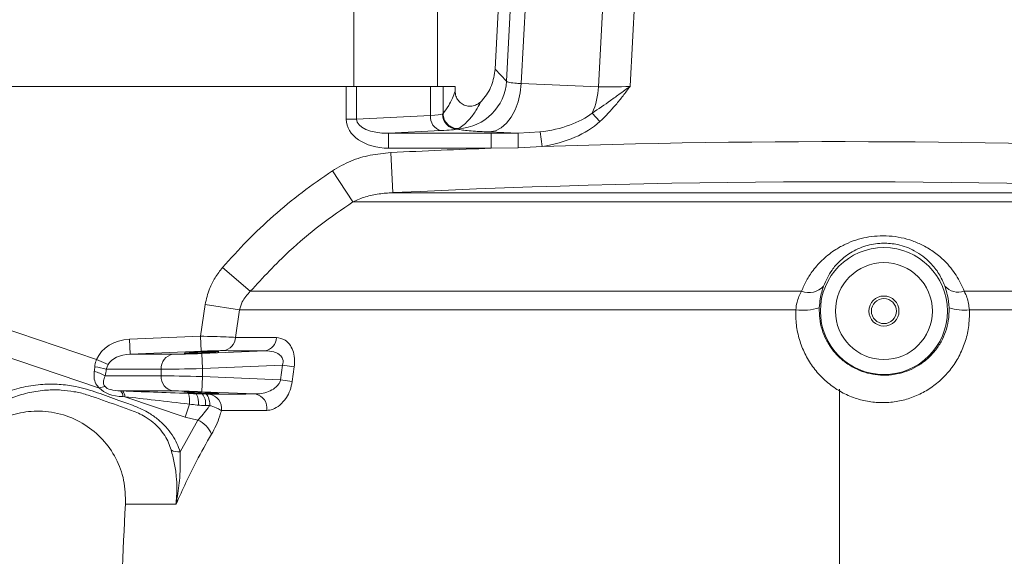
# Model space of a CAD drawing. Header units: millimetres. Extents: x 0 to 16820, y 0 to 11880.
# Tile 54 of 122: x 7831 to 8027, y 6860 to 6967. Entities that reach past the tile are written whole.
import ezdxf

# ---------------------------------------------------------------- set-up
doc = ezdxf.new("R2010")
doc.units = ezdxf.units.MM
doc.header["$LTSCALE"] = 20
doc.linetypes.add('CENTERX2', pattern=[20.32, 12.7, -2.54, 2.54, -2.54])
doc.styles.add('SLDTEXTSTYLE0', font='TXT', dxfattribs={"width": 0.605})
doc.dimstyles.new('SLDDIMSTYLE0', dxfattribs={"dimtxt": 140, "dimasz": 100, "dimexe": 0, "dimexo": 0.0625, "dimgap": 35, "dimtad": 1, "dimtoh": 1, "dimdec": 0, "dimrnd": 1e-09, "dimzin": 12, "dimdsep": 46, "dimtxsty": 'SLDTEXTSTYLE0', "dimsah": 1, "dimcen": 0.09, "dimadec": 0, "dimazin": 0, "dimtfac": 1, "dimtofl": 0, "dimtmove": 0, "dimatfit": 3, "dimfxl": 1, "dimfrac": 2, "dimtolj": 1, "dimtzin": 12, "dimarcsym": 0})
doc.dimstyles.new('SLDDIMSTYLE1', dxfattribs={"dimtxt": 140, "dimasz": 100, "dimexe": 0, "dimexo": 0.0625, "dimgap": 35, "dimtad": 1, "dimtoh": 1, "dimdec": 1, "dimrnd": 1e-09, "dimzin": 12, "dimdsep": 46, "dimtxsty": 'SLDTEXTSTYLE0', "dimsah": 1, "dimcen": 0.09, "dimadec": 0, "dimazin": 0, "dimtfac": 1, "dimtofl": 0, "dimtmove": 0, "dimatfit": 3, "dimfxl": 1, "dimfrac": 2, "dimtolj": 1, "dimtzin": 12, "dimarcsym": 0})

# ---------------------------------------------------------------- blocks, each defined once
blk = doc.blocks.new('*D14')
at = {"color": 7, "linetype": 'Continuous', "lineweight": 0}
for p, q in [((10546.5, 7139.47), (10546.5, 3974.47)), ((7994.5, 6320.77), (7994.5, 3974.47)), ((10546.5, 4004.47), (7994.5, 4004.47))]:
    blk.add_line(p, q, dxfattribs=at)
for points in [[(7994.5, 4004.47), (8094.5, 3989.47), (8094.5, 4019.47)], [(10546.5, 4004.47), (10446.5, 4019.47), (10446.5, 3989.47)]]:
    blk.add_solid(points, dxfattribs=at)
at = {"color": 7, "linetype": 'Continuous', "lineweight": 0, "insert": (9056.62, 4184.94), "char_height": 140, "attachment_point": 1, "style": 'SLDTEXTSTYLE0'}
blk.add_mtext('2552', dxfattribs=at)
blk = doc.blocks.new('*D15')
at = {"color": 7, "linetype": 'Continuous', "lineweight": 0}
for p, q in [((5792.5, 7139.47), (5792.5, 3974.47)), ((7994.5, 6320.77), (7994.5, 3974.47)), ((5792.5, 4004.47), (7994.5, 4004.47))]:
    blk.add_line(p, q, dxfattribs=at)
for points in [[(5792.5, 4004.47), (5892.5, 3989.47), (5892.5, 4019.47)], [(7994.5, 4004.47), (7894.5, 4019.47), (7894.5, 3989.47)]]:
    blk.add_solid(points, dxfattribs=at)
at = {"color": 7, "linetype": 'Continuous', "lineweight": 0, "insert": (6679.62, 4184.94), "char_height": 140, "attachment_point": 1, "style": 'SLDTEXTSTYLE0'}
blk.add_mtext('2202', dxfattribs=at)
blk = doc.blocks.new('*D16')
at = {"color": 7, "linetype": 'Continuous', "lineweight": 0}
for p, q in [((6601.28, 7139.47), (6601.28, 4374.47)), ((7994.5, 6320.77), (7994.5, 4374.47)), ((6601.28, 4404.47), (7994.5, 4404.47))]:
    blk.add_line(p, q, dxfattribs=at)
for points in [[(6601.28, 4404.47), (6701.28, 4389.47), (6701.28, 4419.47)], [(7994.5, 4404.47), (7894.5, 4419.47), (7894.5, 4389.47)]]:
    blk.add_solid(points, dxfattribs=at)
at = {"color": 7, "linetype": 'Continuous', "lineweight": 0, "insert": (7084.01, 4584.94), "char_height": 140, "attachment_point": 1, "style": 'SLDTEXTSTYLE0'}
blk.add_mtext('1393', dxfattribs=at)
blk = doc.blocks.new('*D17')
at = {"color": 7, "linetype": 'Continuous', "lineweight": 0}
for p, q in [((8674.68, 7139.47), (8674.68, 4374.47)), ((7994.5, 6320.77), (7994.5, 4374.47)), ((8674.68, 4404.47), (7994.5, 4404.47))]:
    blk.add_line(p, q, dxfattribs=at)
for points in [[(7994.5, 4404.47), (8094.5, 4389.47), (8094.5, 4419.47)], [(8674.68, 4404.47), (8574.68, 4419.47), (8574.68, 4389.47)]]:
    blk.add_solid(points, dxfattribs=at)
at = {"color": 7, "linetype": 'Continuous', "lineweight": 0, "insert": (8174.25, 4584.94), "char_height": 140, "attachment_point": 1, "style": 'SLDTEXTSTYLE0'}
blk.add_mtext('680', dxfattribs=at)

msp = doc.modelspace()

# ---------------------------------------------------------------- linework, layer by layer
at = {"color": 7, "linetype": 'Continuous', "lineweight": 0}
for p, q in [((7933.57, 7101.79), (7925.98, 6956.93)), ((7897.83, 6968.47), (7897.83, 6953.47)), ((7914.5, 6953.47), (7914.5, 6968.47)), ((7896.34, 6953.47), (7804.65, 6953.47)), ((7898.41, 6953.47), (7896.34, 6953.47)), ((7903.03, 6953.47), (7898.41, 6953.47)), ((7907.4, 6953.47), (7903.03, 6953.47)), ((7913.11, 6953.47), (7907.4, 6953.47)), ((7915.6, 6953.47), (7913.11, 6953.47)), ((7915.6, 6953.47), (7918, 6953.47)), ((7918, 6952.55), (7918, 6953.47))]:
    msp.add_line(p, q, dxfattribs=at)
at = {"color": 8, "linetype": 'Continuous', "lineweight": 0}
for p, q in [((7928.24, 6954.55), (7931.17, 7010.35)), ((7934.11, 7010.19), (7931.16, 6954.06)), ((7946.53, 6953.4), (7949.35, 7007.36)), ((7955.58, 7005.61), (7952.85, 6953.5)), ((7925.98, 6956.93), (7928.24, 6954.55)), ((7896.34, 6946.94), (7896.34, 6953.47)), ((7898.41, 6953.47), (7898.41, 6946.94)), ((7913.11, 6947.67), (7913.11, 6953.47)), ((7915.6, 6953.47), (7915.6, 6948.07)), ((7931.16, 6954.06), (7946.53, 6953.4)), ((7898.41, 6946.94), (7896.34, 6946.94)), ((7898.41, 6946.94), (7913.11, 6947.67)), ((7915.48, 6947.99), (7915.6, 6948.07)), ((7915.6, 6948.07), (7915.62, 6948.09)), ((7945.32, 6948.16), (7946.85, 6946.48)), ((7915.18, 6944.68), (7904.73, 6944.16)), ((7918.72, 6945.07), (7918.44, 6944.99)), ((7918.76, 6945.1), (7918.72, 6945.07)), ((7904.73, 6944.16), (7904.73, 6941.16)), ((7904.73, 6944.16), (7925.2, 6944.16)), ((7930.59, 6944.16), (7924.87, 6944.4)), ((7925.2, 6944.16), (7930.59, 6944.16)), ((7925.2, 6944.16), (7925.2, 6941.16)), ((7930.59, 6944.16), (7934.91, 6944.4)), ((7934.91, 6944.4), (7935.35, 6941.52)), ((7925.2, 6941.16), (7904.73, 6941.16)), ((7930.59, 6941.21), (7925.2, 6941.16)), ((7935.35, 6941.52), (7930.59, 6941.21)), ((7905.2, 6940.29), (7905.59, 6932.31)), ((7893.57, 6936.66), (7897.68, 6930.49)), ((7905.59, 6932.31), (8083.4, 6932.31)), ((8091.32, 6930.49), (7897.68, 6930.49)), ((7871.72, 6917.4), (7877.24, 6912.66)), ((7807.75, 6912.23), (7846.62, 6899.05)), ((7877.24, 6912.66), (7986.97, 6912.66)), ((8019.37, 6912.66), (8111.76, 6912.66)), ((7867.33, 6903.72), (7868.26, 6910.03)), ((7868.26, 6910.03), (7875.1, 6908.97)), ((7875.1, 6908.97), (7874.3, 6903.47)), ((7985.83, 6908.97), (7875.1, 6908.97)), ((8113.9, 6908.97), (8020.4, 6908.97)), ((7847.22, 6893.36), (7806.08, 6907.31)), ((7853.17, 6903.11), (7867.33, 6903.72)), ((7867.33, 6903.72), (7867.46, 6900.72)), ((7853.17, 6903.11), (7853.3, 6900.11)), ((7867.46, 6900.72), (7853.3, 6900.11)), ((7853.3, 6900.11), (7861.84, 6900.11)), ((7867.57, 6900.27), (7880.17, 6900.81)), ((7867.7, 6897.28), (7867.57, 6900.27)), ((7846.62, 6899.05), (7848.95, 6898.08)), ((7848.95, 6898.08), (7848.56, 6897.12)), ((7883.68, 6897.96), (7867.7, 6897.28)), ((7883.26, 6894.99), (7883.68, 6897.96)), ((7883.68, 6897.96), (7885.99, 6897.63)), ((7885.99, 6897.63), (7885.58, 6894.67)), ((7848.33, 6895.81), (7859.51, 6895.81)), ((7859.51, 6897.12), (7848.56, 6897.12)), ((7859.51, 6895.81), (7859.51, 6897.12)), ((7867.57, 6892.66), (7867.7, 6895.66)), ((7867.7, 6897.28), (7867.7, 6895.66)), ((7867.7, 6895.66), (7883.26, 6894.99)), ((7883.26, 6894.99), (7885.58, 6894.67)), ((7851.39, 6892.82), (7851.77, 6892.8)), ((7861.84, 6892.82), (7851.39, 6892.82)), ((7852.27, 6891.65), (7851.89, 6891.67)), ((7878.21, 6892.2), (7867.57, 6892.66)), ((7867.63, 6892.2), (7868.36, 6892.18)), ((7864.24, 6887.59), (7852.27, 6891.65)), ((7865.11, 6890.18), (7864.24, 6887.59)), ((7869.19, 6889.92), (7868.32, 6889.91)), ((7863.27, 6880.69), (7866.82, 6886.99)), ((7866.82, 6886.99), (7864.24, 6887.59)), ((7862.45, 6870.26), (7861.2, 6870.26))]:
    msp.add_line(p, q, dxfattribs=at)
at = {"color": 7, "linetype": 'CENTERX2', "lineweight": 0}
msp.add_line((7994.5, 6131.75), (7994.5, 6893.17), dxfattribs=at)
at = {"color": 8, "linetype": 'Continuous', "lineweight": 0, "flags": 128}
for points in [[(7924.87, 6944.4), (7926.04, 6944.65), (7927.17, 6945.24), (7928.23, 6946.15), (7929.16, 6947.35), (7929.95, 6948.79), (7930.56, 6950.43), (7930.97, 6952.2), (7931.16, 6954.06)], [(7930.59, 6944.16), (7930.59, 6944.07), (7930.59, 6943.89), (7930.59, 6943.61), (7930.59, 6943.24), (7930.59, 6942.81), (7930.59, 6942.31), (7930.59, 6941.77), (7930.59, 6941.21)], [(7868.36, 6892.18), (7868.51, 6892.12), (7868.66, 6891.98), (7868.79, 6891.78), (7868.91, 6891.51), (7869.01, 6891.18), (7869.09, 6890.8), (7869.15, 6890.38), (7869.19, 6889.92)]]:
    msp.add_lwpolyline(points, dxfattribs=at)
at = {"color": 8, "linetype": 'Continuous', "lineweight": 0}
for radius in [12.65, 9.65]:
    msp.add_circle((8003.37, 6908.72), radius, dxfattribs=at)
at = {"color": 7, "linetype": 'Continuous', "lineweight": 0}
for radius in [3, 2.5]:
    msp.add_circle((8003.37, 6908.72), radius, dxfattribs=at)
at = {"color": 7, "linetype": 'Continuous', "lineweight": 30}
for centre, radius, start, end in [((8169.5, 7139.47), 2377, 300, 180), ((8169.5, 7139.47), 505.19, 200.1488, 80.1488), ((8717, 6191.17), 1282, 142.84568, 300)]:
    msp.add_arc(centre, radius, start, end, dxfattribs=at)
at = {"color": 8, "linetype": 'Continuous', "lineweight": 0}
for centre, radius, start, end in [((7918.24, 6955.1), 10.02, 272.9757, 356.8267), ((7932, 6953.98), 14.54, 336.4021, 357.7358), ((7915.9, 6947.38), 2.8, 174.0102, 255.1468), ((7918.49, 6948), 3.01, 180.2085, 268.9766), ((7918.6, 6948.08), 3.01, 180.2092, 272.2581), ((7918.62, 6948.1), 3.01, 180.2075, 272.6098), ((7994.5, 5110.97), 1831.51, 92.1684, 92.7946), ((7994.5, 5110.97), 1831.51, 87.2054, 91.85075), ((7994.5, 5110.97), 1823.51, 87.2054, 92.7946), ((7988.42, 6916.32), 3.94, 248.4296, 318.3969), ((8018.22, 6916.1), 3.63, 221.0782, 288.4303), ((7987.29, 6919.36), 10.49, 262.0058, 287.8614), ((8019.25, 6917.94), 9.04, 251.2614, 277.3334), ((7871.51, 6903.61), 2.79, 277.1106, 357.1112), ((7879.73, 6903.48), 2.71, 279.3058, 359.1311), ((7862.31, 6897.35), 2.81, 99.5894, 184.6914), ((7845.03, 6886.8), 10.91, 71.1261, 83.44), ((7844.78, 6889.96), 6.85, 58.7166, 78.3029), ((7862.31, 6895.58), 2.81, 175.3086, 260.4106), ((7848.5, 6890.9), 2.78, 93.7963, 117.3213), ((7850.48, 6891.74), 1.41, 356.9444, 49.723), ((7850.86, 6891.73), 1.41, 356.9444, 49.723), ((7859.38, 6890.79), 5.77, 353.8977, 15.1571), ((7863.52, 6890.5), 3.43, 351.2306, 30.6171), ((7865.65, 6890.36), 2.7, 350.5326, 42.969), ((7868.63, 6889.29), 2.9, 352.0601, 82.2366), ((7877.69, 6889.4), 2.86, 350.5428, 79.3843), ((7864.68, 6882.23), 5.22, 22.0861, 65.7835), ((7862.9, 6883.47), 2.81, 239.6775, 277.5821)]:
    msp.add_arc(centre, radius, start, end, dxfattribs=at)
at = {"color": 7, "linetype": 'Continuous', "lineweight": 0}
msp.add_arc((8378.76, 6839.47), 527.27, 176.6516, 179.7675, dxfattribs=at)
at = {"color": 8, "linetype": 'Continuous', "lineweight": 0}
for centre, major_axis, ratio, start_param, end_param in [((7952.9, 6954.54), (10.04, 0.53), 0.103806, 4.018963, 4.701389), ((7905.06, 6947.17), (-8.71, -0.43), 0.687907, 6.248987, 7.781811), ((7905.06, 6947.17), (6.65, 0.33), 0.45056, 3.107394, 4.640218), ((7907.61, 6948.09), (8, 0), 0.072061, 5.471607, 6.107042), ((7929.75, 6954.18), (18.7, -0.8), 0.534149, 5.014303, 5.718191), ((7907.61, 6945.09), (11, 0), 0.052408, 5.471607, 6.107042), ((7929.75, 6954.18), (-20.59, 0.88), 0.63066, 1.87271, 2.576599), ((7853.56, 6897.12), (7.32, 0), 0.819152, 1.623156, 2.813987), ((7853.56, 6897.12), (4.87, 0), 0.616372, 1.623156, 2.813987), ((7867.57, 6900.48), (7, 0.3), 0.030005, 3.751169, 4.7111), ((7838.53, 6901.79), (-5.64, 8.43), 0.632202, 3.717611, 3.840437), ((7840.99, 6901.79), (-2.72, 11.79), 0.611206, 4.045831, 4.168657), ((7867.7, 6897.49), (10, 0.3), 0.021023, 3.751826, 4.711757), ((7867.7, 6895.45), (10, -0.3), 0.021023, 1.571428, 2.531359), ((7855.94, 6895.81), (7.81, 1.78), 0.308783, 3.302696, 4.023036), ((7856.56, 6897.66), (9.84, 3.42), 0.500886, 3.333233, 4.053573), ((7878.09, 6891.42), (39.25, -1.69), 0.008406, 1.912626, 2.306167), ((7867.57, 6892.45), (7, -0.3), 0.030005, 1.572086, 2.532017), ((7877.96, 6888.43), (38.29, -4.53), 0.006348, 1.913731, 2.307272)]:
    msp.add_ellipse(centre, major_axis=major_axis, ratio=ratio, start_param=start_param, end_param=end_param, dxfattribs=at)
at = {"color": 7, "linetype": 'Continuous', "lineweight": 0}
for centre, major_axis in [((7867.5, 6900.48), (3.45, 0.15)), ((7867.5, 6892.45), (3.45, -0.15))]:
    msp.add_ellipse(centre, major_axis=major_axis, ratio=0.030005, dxfattribs=at)
for points, knots in [([(7923.12, 6950.44), (7923.24, 6950.56), (7924.12, 6951.49), (7925.47, 6953.58), (7925.81, 6955.81), (7925.98, 6956.93)], [0, 0, 0, 0, 0.0698354, 0.5349322, 1, 1, 1, 1]), ([(7918, 6952.55), (7918.03, 6952.21), (7918.1, 6951.53), (7918.61, 6950.63), (7919.36, 6949.95), (7920.31, 6949.56), (7921.33, 6949.5), (7922.33, 6949.78), (7922.86, 6950.22), (7923.12, 6950.44)], [0, 0, 0, 0, 0.14578, 0.287377, 0.428189, 0.569398, 0.712039, 0.856048, 1, 1, 1, 1]), ([(7880.17, 6900.81), (7878.7, 6900.81), (7875.76, 6900.81), (7873.15, 6900.83), (7871.85, 6900.84)], [0, 0, 0, 0, 0.499276, 1, 1, 1, 1]), ([(7842.11, 6892.66), (7841.27, 6892.79), (7839.44, 6893.07), (7836.47, 6893.02), (7833.26, 6892.57), (7829.73, 6891.51), (7826.15, 6889.8), (7824.05, 6888.1), (7822.99, 6887.24)], [0, 0, 0, 0, 0.109174, 0.23809, 0.395475, 0.557174, 0.775275, 1, 1, 1, 1]), ([(7823.31, 6884.37), (7824.47, 6885.26), (7826.78, 6887.03), (7830.93, 6888.5), (7835.43, 6888.98), (7840.05, 6888.25), (7844.38, 6886.26), (7847.97, 6883.26), (7850.62, 6879.45), (7852.3, 6875.01), (7852.37, 6871.86), (7852.4, 6870.26)], [0, 0, 0, 0, 0.106053, 0.211139, 0.316446, 0.433811, 0.548035, 0.659956, 0.771428, 0.884033, 1, 1, 1, 1]), ([(7852.4, 6870.26), (7852.49, 6870.26), (7852.66, 6870.26), (7854.09, 6870.26), (7856.15, 6870.26), (7858.56, 6870.26), (7860.32, 6870.26), (7861.2, 6870.26)], [0, 0, 0, 0, 0.227482, 0.454963, 0.682445, 0.841222, 1, 1, 1, 1])]:
    msp.add_open_spline(points, degree=3, knots=knots, dxfattribs=at)
at = {"color": 8, "linetype": 'Continuous', "lineweight": 0}
for points, knots in [([(7928.24, 6954.55), (7928.24, 6954.55), (7928.28, 6954.46), (7928.58, 6954.29), (7929.65, 6954.13), (7930.7, 6954.07), (7931.16, 6954.06), (7931.16, 6954.06)], [0, 0, 0, 0, 0.000009, 0.330497, 0.732231, 0.999991, 1, 1, 1, 1]), ([(7915.62, 6948.09), (7915.99, 6948.57), (7916.61, 6949.36), (7917.4, 6950.92), (7917.82, 6952.07), (7918, 6952.55)], [0, 0, 0, 0, 0.471417, 0.777444, 1, 1, 1, 1]), ([(7945.32, 6948.16), (7946.54, 6948.99), (7948.39, 6950.26), (7950.65, 6951.9), (7951.86, 6952.77), (7952.48, 6953.23), (7952.71, 6953.4), (7952.8, 6953.47), (7952.84, 6953.49), (7952.85, 6953.5)], [0, 0, 0, 0, 0.48196, 0.737193, 0.904352, 0.962612, 0.985209, 0.997818, 1, 1, 1, 1]), ([(7952.85, 6953.5), (7952.84, 6953.49), (7952.38, 6952.86), (7951.45, 6951.62), (7949.55, 6949.2), (7947.93, 6947.57), (7946.85, 6946.48)], [0, 0, 0, 0, 0.002468, 0.253526, 0.504303, 1, 1, 1, 1]), ([(7923.12, 6950.44), (7923.11, 6950.41), (7922.79, 6949.75), (7922.02, 6948.4), (7920.58, 6946.46), (7919.45, 6945.61), (7918.76, 6945.1)], [0, 0, 0, 0, 0.0102448, 0.2220392, 0.528495, 1, 1, 1, 1]), ([(7924.87, 6944.4), (7923.88, 6944.45), (7922.15, 6944.53), (7920.34, 6944.68), (7919.06, 6944.83), (7918.65, 6944.94), (7918.44, 6944.99)], [0, 0, 0, 0, 0.302259, 0.526351, 0.756941, 1, 1, 1, 1]), ([(7893.57, 6936.66), (7894.78, 6937.36), (7897.15, 6938.73), (7901.13, 6939.9), (7903.83, 6940.16), (7905.2, 6940.29)], [0, 0, 0, 0, 0.339894, 0.665183, 1, 1, 1, 1]), ([(7871.72, 6917.4), (7873.32, 6919.19), (7876.54, 6922.79), (7881.85, 6927.76), (7887.5, 6932.45), (7891.54, 6935.25), (7893.57, 6936.66)], [0, 0, 0, 0, 0.247026, 0.495246, 0.747043, 1, 1, 1, 1]), ([(7905.59, 6932.31), (7904.68, 6932.25), (7902.85, 6932.13), (7900.17, 6931.57), (7898.49, 6930.84), (7897.68, 6930.49)], [0, 0, 0, 0, 0.336102, 0.676824, 1, 1, 1, 1]), ([(7897.68, 6930.49), (7895.48, 6928.97), (7891.08, 6925.93), (7884.12, 6920.08), (7879.76, 6915.38), (7877.24, 6912.66)], [0, 0, 0, 0, 0.294287, 0.590431, 1, 1, 1, 1]), ([(7986.97, 6912.66), (7987.28, 6913.39), (7987.91, 6914.84), (7989.34, 6917.02), (7991.25, 6919.14), (7993.47, 6920.86), (7995.69, 6922.09), (7997.73, 6922.9), (7999.85, 6923.44), (8002.08, 6923.73), (8004.43, 6923.73), (8006.82, 6923.4), (8009.1, 6922.75), (8011.35, 6921.77), (8013.51, 6920.43), (8015.79, 6918.48), (8017.9, 6915.91), (8018.88, 6913.74), (8019.37, 6912.66)], [0, 0, 0, 0, 0.062565, 0.125124, 0.203049, 0.280902, 0.333082, 0.385231, 0.433637, 0.482018, 0.534625, 0.587231, 0.639367, 0.691538, 0.753912, 0.816346, 0.908122, 1, 1, 1, 1]), ([(8015.49, 6913.72), (8015.14, 6914.54), (8014.43, 6916.18), (8012.88, 6918.15), (8011.18, 6919.67), (8009.57, 6920.71), (8007.87, 6921.48), (8005.8, 6922.1), (8003.95, 6922.28), (8001.64, 6922.17), (7999.15, 6921.65), (7996.5, 6920.31), (7994.48, 6918.66), (7992.64, 6916.57), (7991.85, 6914.8), (7991.36, 6913.7)], [0, 0, 0, 0, 0.0956547, 0.191162, 0.2534226, 0.3155753, 0.3651977, 0.4147398, 0.4943282, 0.5122641, 0.6037657, 0.7068108, 0.7872901, 0.8678789, 1, 1, 1, 1]), ([(7868.26, 6910.03), (7868.5, 6911.08), (7868.92, 6912.94), (7870.17, 6915.42), (7871.2, 6916.73), (7871.72, 6917.4)], [0, 0, 0, 0, 0.393396, 0.692534, 1, 1, 1, 1]), ([(7991.36, 6913.7), (7991.1, 6912.9), (7990.69, 6911.63), (7990.55, 6909.98), (7990.51, 6909.37)], [0, 0, 0, 0, 0.632896, 1, 1, 1, 1]), ([(8016.34, 6909.38), (8016.27, 6910.22), (8016.17, 6911.23), (8015.84, 6912.65), (8015.64, 6913.25), (8015.49, 6913.72)], [0, 0, 0, 0, 0.520079, 0.623742, 1, 1, 1, 1]), ([(7877.24, 6912.66), (7876.62, 6911.99), (7875.64, 6910.93), (7875.25, 6909.51), (7875.1, 6908.97)], [0, 0, 0, 0, 0.62074, 1, 1, 1, 1]), ([(7985.83, 6908.97), (7985.89, 6909.48), (7986.06, 6910.85), (7986.62, 6911.96), (7986.97, 6912.66)], [0, 0, 0, 0, 0.375361, 1, 1, 1, 1]), ([(8019.37, 6912.66), (8019.56, 6912.26), (8020.09, 6911.17), (8020.28, 6909.82), (8020.4, 6908.97)], [0, 0, 0, 0, 0.366413, 1, 1, 1, 1]), ([(7990.51, 6909.37), (7990.51, 6908.66), (7990.52, 6907.2), (7991, 6905.06), (7991.82, 6903.02), (7992.96, 6901.16), (7994.42, 6899.5), (7996.11, 6898.14), (7998.03, 6897.06), (8000.06, 6896.33), (8002.19, 6895.95), (8004.32, 6895.92), (8006.44, 6896.25), (8008.46, 6896.91), (8010.36, 6897.89), (8012.08, 6899.18), (8013.58, 6900.76), (8014.8, 6902.58), (8015.7, 6904.61), (8016.3, 6906.88), (8016.33, 6908.51), (8016.34, 6909.38)], [0, 0, 0, 0, 0.0518321, 0.1051438, 0.1568795, 0.2100989, 0.2614842, 0.3143987, 0.3649271, 0.4170051, 0.4667903, 0.5180807, 0.5680216, 0.6193931, 0.6705228, 0.7230493, 0.7756476, 0.8296871, 0.8828903, 0.9376316, 1, 1, 1, 1]), ([(8020.4, 6908.97), (8020.39, 6907.78), (8020.36, 6905.58), (8019.57, 6902.45), (8018.39, 6899.67), (8016.76, 6897.15), (8014.77, 6894.97), (8012.45, 6893.18), (8009.92, 6891.81), (8007.2, 6890.9), (8004.37, 6890.44), (8001.49, 6890.48), (7998.64, 6890.99), (7995.9, 6892), (7993.34, 6893.47), (7991.06, 6895.37), (7989.11, 6897.64), (7987.57, 6900.21), (7986.48, 6903.01), (7985.85, 6905.96), (7985.83, 6907.97), (7985.83, 6908.97)], [0, 0, 0, 0, 0.062841, 0.116874, 0.170907, 0.223884, 0.276854, 0.328174, 0.379484, 0.429713, 0.479934, 0.53025, 0.580565, 0.631871, 0.683184, 0.735548, 0.787922, 0.840818, 0.89372, 0.946859, 1, 1, 1, 1]), ([(7867.33, 6903.72), (7868.24, 6903.69), (7870.07, 6903.65), (7872.6, 6903.56), (7873.72, 6903.5), (7874.3, 6903.47)], [0, 0, 0, 0, 0.325997, 0.653052, 1, 1, 1, 1]), ([(7874.3, 6903.47), (7875.32, 6903.46), (7877.86, 6903.44), (7880.73, 6903.44), (7882.44, 6903.44)], [0, 0, 0, 0, 0.4041537, 1, 1, 1, 1]), ([(7882.44, 6903.44), (7883.03, 6903.35), (7884.05, 6903.19), (7885.2, 6902.01), (7885.88, 6900.57), (7886.13, 6899.04), (7886.03, 6898.03), (7885.99, 6897.63)], [0, 0, 0, 0, 0.299589, 0.518204, 0.697263, 0.878136, 1, 1, 1, 1]), ([(7871.85, 6900.84), (7871.49, 6900.84), (7870.78, 6900.83), (7869.18, 6900.79), (7868.03, 6900.75), (7867.46, 6900.72)], [0, 0, 0, 0, 0.345814, 0.67297, 1, 1, 1, 1]), ([(7883.68, 6897.96), (7883.72, 6898.16), (7883.82, 6898.58), (7883.72, 6899.08), (7883.47, 6899.62), (7882.9, 6900.19), (7881.74, 6900.73), (7880.76, 6900.78), (7880.17, 6900.81)], [0, 0, 0, 0, 0.101085, 0.206036, 0.252446, 0.419817, 0.651977, 1, 1, 1, 1]), ([(7846.28, 6897.63), (7846.33, 6898.04), (7846.4, 6898.53), (7846.59, 6898.98), (7846.62, 6899.05)], [0, 0, 0, 0, 0.839368, 1, 1, 1, 1]), ([(7847.22, 6893.36), (7847.04, 6893.56), (7846.54, 6894.07), (7846.06, 6895.19), (7846.13, 6896.15), (7846.17, 6896.67)], [0, 0, 0, 0, 0.221363, 0.583473, 1, 1, 1, 1]), ([(7848.33, 6895.81), (7848.21, 6895.47), (7847.98, 6894.88), (7848.01, 6894.19), (7848.2, 6893.81), (7848.29, 6893.69), (7848.31, 6893.66)], [0, 0, 0, 0, 0.465379, 0.8175514, 0.9621282, 1, 1, 1, 1]), ([(7820.38, 6887.64), (7821.58, 6888.61), (7823.98, 6890.55), (7828.04, 6892.48), (7832.07, 6893.67), (7835.68, 6894.18), (7839.18, 6894.19), (7842.86, 6893.72), (7846.84, 6892.51), (7850.68, 6891.04), (7854.2, 6889.85), (7856.89, 6888.61), (7858.94, 6887.13), (7860.48, 6885.66), (7861.71, 6884.05), (7862.66, 6882.38), (7863.07, 6881.24), (7863.27, 6880.69)], [0, 0, 0, 0, 0.1072536, 0.214406, 0.2926103, 0.370735, 0.4339063, 0.4970154, 0.581858, 0.6671143, 0.7294691, 0.7913359, 0.8336025, 0.8758762, 0.9179672, 0.9600934, 1, 1, 1, 1]), ([(7878.21, 6892.2), (7878.61, 6892.22), (7879.5, 6892.25), (7880.84, 6892.62), (7882.04, 6893.25), (7882.81, 6894), (7883.15, 6894.59), (7883.24, 6894.9), (7883.26, 6894.99)], [0, 0, 0, 0, 0.210129, 0.466716, 0.70488, 0.860627, 0.960923, 1, 1, 1, 1]), ([(7885.58, 6894.67), (7885.46, 6894.09), (7885.22, 6892.92), (7884.35, 6891.26), (7883.15, 6889.9), (7881.77, 6889.06), (7880.9, 6888.97), (7880.5, 6888.93)], [0, 0, 0, 0, 0.171636, 0.341784, 0.574643, 0.809977, 1, 1, 1, 1]), ([(7844.96, 6891.96), (7844.96, 6891.96), (7844.14, 6892.23), (7843.19, 6892.53), (7842.23, 6892.65), (7842.11, 6892.66)], [0, 0, 0, 0, 0.00002, 0.872193, 1, 1, 1, 1]), ([(7853.57, 6888.94), (7853.57, 6888.94), (7852.62, 6889.29), (7849.76, 6890.31), (7846.88, 6891.31), (7844.96, 6891.96), (7844.96, 6891.96)], [0, 0, 0, 0, 0.000007, 0.333578, 0.999993, 1, 1, 1, 1]), ([(7864.95, 6892.3), (7865.39, 6892.28), (7865.9, 6892.26), (7866.4, 6892.24), (7866.46, 6892.24)], [0, 0, 0, 0, 0.878333, 1, 1, 1, 1]), ([(7866.46, 6892.24), (7866.63, 6892.24), (7867.02, 6892.22), (7867.41, 6892.21), (7867.63, 6892.2)], [0, 0, 0, 0, 0.424847, 1, 1, 1, 1]), ([(7868.36, 6892.18), (7868.39, 6892.17), (7868.54, 6892.17), (7868.79, 6892.16), (7868.94, 6892.16), (7869.02, 6892.16)], [0, 0, 0, 0, 0.091143, 0.561157, 1, 1, 1, 1]), ([(7869.02, 6892.16), (7870.44, 6892.18), (7873.29, 6892.2), (7876.57, 6892.2), (7878.21, 6892.2)], [0, 0, 0, 0, 0.499116, 1, 1, 1, 1]), ([(7866.9, 6889.97), (7866.83, 6889.98), (7866.23, 6890.03), (7865.64, 6890.11), (7865.11, 6890.18)], [0, 0, 0, 0, 0.124674, 1, 1, 1, 1]), ([(7866.82, 6886.99), (7867.49, 6887.77), (7868.28, 6888.69), (7869.07, 6889.76), (7869.19, 6889.92)], [0, 0, 0, 0, 0.845152, 1, 1, 1, 1]), ([(7868.32, 6889.91), (7868.05, 6889.92), (7867.58, 6889.93), (7867.1, 6889.96), (7866.9, 6889.97)], [0, 0, 0, 0, 0.574557, 1, 1, 1, 1]), ([(7871.5, 6888.89), (7871.26, 6889.04), (7870.75, 6889.35), (7869.83, 6889.71), (7869.28, 6889.89), (7869.19, 6889.92)], [0, 0, 0, 0, 0.435442, 0.906976, 1, 1, 1, 1]), ([(7861.48, 6881.05), (7861.33, 6881.52), (7861.01, 6882.49), (7860.24, 6883.93), (7859.21, 6885.31), (7857.9, 6886.58), (7856.07, 6887.89), (7854.53, 6888.6), (7853.57, 6888.94), (7853.57, 6888.94)], [0, 0, 0, 0, 0.148573, 0.30038, 0.456101, 0.605133, 0.759766, 0.999995, 1, 1, 1, 1]), ([(7871.5, 6888.89), (7871.39, 6888.54), (7871.07, 6887.5), (7870.43, 6885.85), (7869.83, 6884.75), (7869.52, 6884.19)], [0, 0, 0, 0, 0.197237, 0.592634, 1, 1, 1, 1]), ([(7880.5, 6888.93), (7879.35, 6888.93), (7876.12, 6888.93), (7873.31, 6888.9), (7871.5, 6888.89)], [0, 0, 0, 0, 0.357683, 1, 1, 1, 1]), ([(7869.52, 6884.19), (7868.49, 6882.4), (7865.88, 6877.88), (7863.76, 6873.15), (7862.48, 6870.28)], [0, 0, 0, 0, 0.394886, 1, 1, 1, 1]), ([(7862.45, 6870.26), (7862.45, 6870.26), (7862.45, 6870.27), (7862.45, 6870.27), (7862.44, 6870.3), (7862.44, 6870.35), (7862.45, 6870.42), (7862.45, 6870.52), (7862.47, 6870.67), (7862.49, 6870.91), (7862.65, 6872.64), (7862.63, 6875.27), (7862.14, 6878.58), (7861.7, 6880.22), (7861.48, 6881.05)], [0, 0, 0, 0, 0.000005, 0.001122, 0.00327, 0.0084, 0.013453, 0.021071, 0.032764, 0.051095, 0.083672, 0.480433, 0.736644, 1, 1, 1, 1]), ([(7863.27, 6880.69), (7863.29, 6879.86), (7863.33, 6878.21), (7863.2, 6875.06), (7862.9, 6872.68), (7862.6, 6871.1), (7862.56, 6870.88), (7862.51, 6870.65), (7862.49, 6870.51), (7862.47, 6870.42), (7862.46, 6870.36), (7862.46, 6870.32), (7862.46, 6870.3), (7862.46, 6870.29), (7862.46, 6870.28), (7862.46, 6870.28), (7862.47, 6870.28), (7862.47, 6870.28), (7862.47, 6870.28), (7862.48, 6870.28)], [0, 0, 0, 0, 0.256884, 0.513861, 0.904505, 0.915039, 0.947883, 0.966235, 0.977791, 0.985144, 0.989816, 0.99406, 0.994917, 0.995498, 0.996143, 0.996585, 0.997443, 0.997807, 1, 1, 1, 1]), ([(7862.48, 6870.28), (7862.48, 6870.28), (7862.47, 6870.27), (7862.46, 6870.27), (7862.46, 6870.26), (7862.45, 6870.26)], [0, 0, 0, 0, 0.318234, 0.428194, 1, 1, 1, 1])]:
    msp.add_open_spline(points, degree=3, knots=knots, dxfattribs=at)

# ---------------------------------------------------------------- dimensions: what is measured, and where the dimension line sits
at = {"color": 7, "linetype": 'Continuous', "lineweight": 0}
for base, p1, dimstyle, picture, middle in [((7994.5, 4004.47), (5792.5, 7139.47), 'SLDDIMSTYLE1', '*D15', (6893.5, 4004.47)), ((7994.5, 4404.47), (6601.28, 7139.47), 'SLDDIMSTYLE0', '*D16', (7297.89, 4404.47)), ((7994.5, 4004.47), (10546.5, 7139.47), 'SLDDIMSTYLE1', '*D14', (9270.5, 4004.47)), ((7994.5, 4404.47), (8674.68, 7139.47), 'SLDDIMSTYLE0', '*D17', (8334.59, 4404.47))]:
    dim = msp.add_linear_dim(base=base, p1=p1, p2=(7994.5, 6320.77), dimstyle=dimstyle, dxfattribs=at)
    dim.commit()
    dim.dimension.update_dxf_attribs({"geometry": picture, "text_midpoint": middle, "dimtype": 160})

doc.saveas('drawing.dxf')
